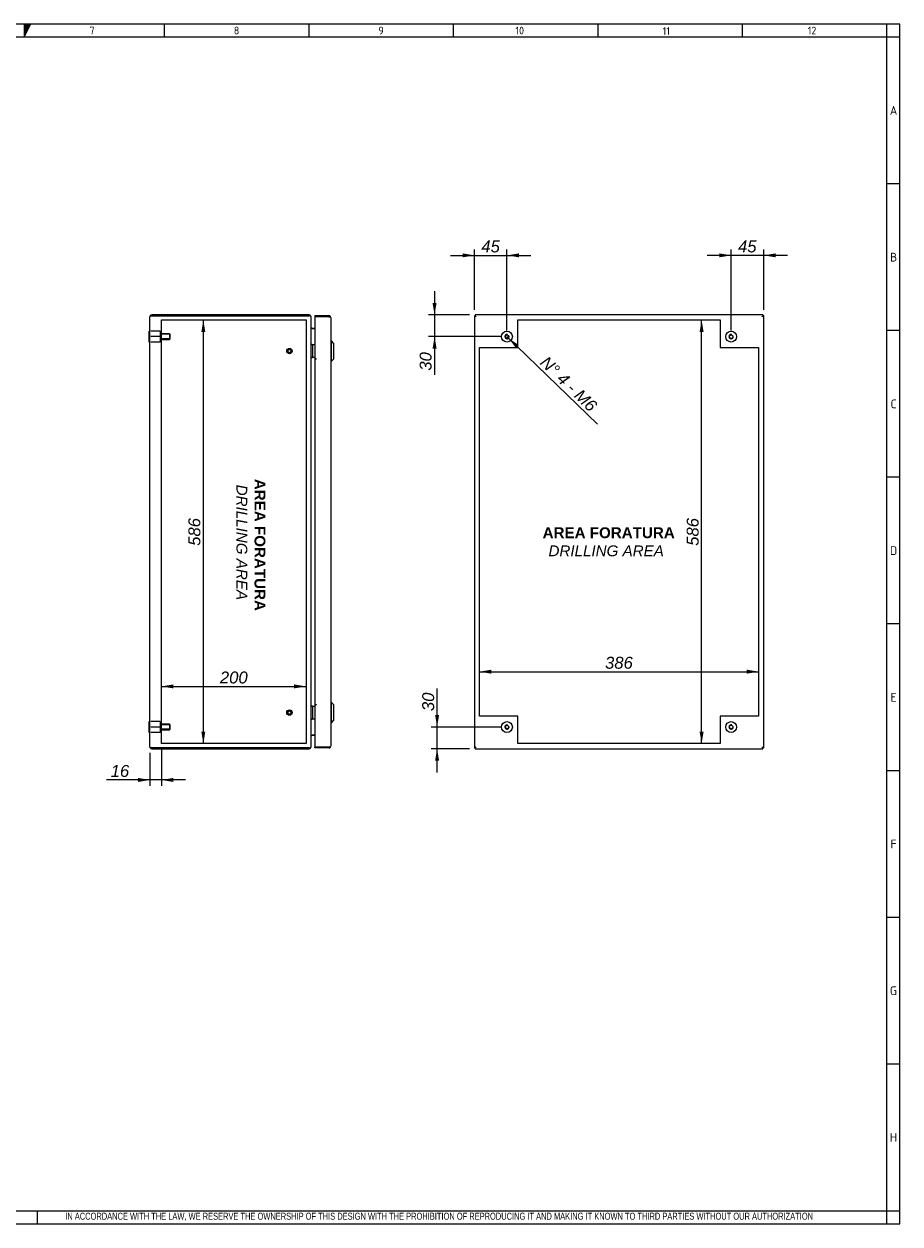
# Model space of a CAD drawing. Extents: x 6 to 412, y 11 to 288.
# Tile 3 of 3: x 210 to 412, y 11 to 288. Entities that reach past the tile are written whole.
import ezdxf
from ezdxf.enums import TextEntityAlignment as Align
from ezdxf.lldxf.tags import DXFTag

# ---------------------------------------------------------------- set-up
doc = ezdxf.new("R2010")
doc.units = 0
doc.layers.get('0').update_dxf_attribs({"linetype": 'CONTINUOUS'})
for name, color, linetype in [('_TRANSLATION', 7, 'CONTINUOUS'), ('AE00417_01', 7, 'CONTINUOUS'), ('AE00907_02', 7, 'CONTINUOUS'), ('C0000000', 7, 'CONTINUOUS'), ('C0000000_04', 7, 'CONTINUOUS'), ('C0000000_05', 7, 'CONTINUOUS'), ('C0000000_33', 7, 'CONTINUOUS'), ('C0000000_95', 7, 'CONTINUOUS'), ('DEFAULT', 7, 'CONTINUOUS'), ('SERRATURA_INF', 7, 'CONTINUOUS'), ('SERRATURA_SUP', 7, 'CONTINUOUS')]:
    doc.layers.add(name, color=color, linetype=linetype)
doc.styles.add('SEACAD_ARIAL', font='arial.ttf')
doc.styles.add('SEACAD_ARIALI', font='ariali.ttf')
tags = doc.linetypes.add('CENTER2', pattern=[28.575, 19.05, -3.175, 3.175, -3.175]).pattern_tags.tags
tags[10:11] = [DXFTag(74, 4), DXFTag(75, 0), DXFTag(340, '0'), DXFTag(46, 0.0), DXFTag(50, 0.0), DXFTag(44, 0.0), DXFTag(45, 0.0)]
tags[8:9] = [DXFTag(74, 4), DXFTag(75, 0), DXFTag(340, '0'), DXFTag(46, 0.0), DXFTag(50, 0.0), DXFTag(44, 0.0), DXFTag(45, 0.0)]
tags[6:7] = [DXFTag(74, 4), DXFTag(75, 0), DXFTag(340, '0'), DXFTag(46, 0.0), DXFTag(50, 0.0), DXFTag(44, 0.0), DXFTag(45, 0.0)]
tags[4:5] = [DXFTag(74, 4), DXFTag(75, 0), DXFTag(340, '0'), DXFTag(46, 0.0), DXFTag(50, 0.0), DXFTag(44, 0.0), DXFTag(45, 0.0)]
tags = doc.linetypes.add('HIDDEN2', pattern=[4.7625, 3.175, -1.5875]).pattern_tags.tags
tags[6:7] = [DXFTag(74, 4), DXFTag(75, 0), DXFTag(340, '0'), DXFTag(46, 0.0), DXFTag(50, 0.0), DXFTag(44, 0.0), DXFTag(45, 0.0)]
tags[4:5] = [DXFTag(74, 4), DXFTag(75, 0), DXFTag(340, '0'), DXFTag(46, 0.0), DXFTag(50, 0.0), DXFTag(44, 0.0), DXFTag(45, 0.0)]
doc.dimstyles.new('ISO', dxfattribs={"dimtxt": 2.75, "dimasz": 2.75, "dimexe": 1.375, "dimexo": 1.375, "dimgap": 0.6875, "dimtad": 1, "dimdec": 1, "dimlfac": 6, "dimtxsty": 'SEACAD_ARIAL', "dimsah": 1, "dimcen": 1.375, "dimadec": 1, "dimazin": 3, "dimtfac": 0.7, "dimtdec": 3, "dimtmove": 0, "dimatfit": 3})

# ---------------------------------------------------------------- blocks, each defined once
blk = doc.blocks.new('SE3')
at = {"layer": 'AE00417_01', "color": 7, "linetype": 'HIDDEN2'}
for centre, radius in [((271.36, 212.19), 0.625), ((271.36, 212.19), 0.5), ((271.36, 212.19), 0.417), ((271.36, 212.19), 0.375), ((271.36, 128.86), 0.625), ((271.36, 128.86), 0.5), ((271.36, 128.86), 0.417), ((271.36, 128.86), 0.375)]:
    blk.add_circle(centre, radius, dxfattribs=at)
for centre in [(271.36, 212.19), (271.36, 128.86)]:
    blk.add_arc(centre, 0.398, 75, 15, dxfattribs=at)
at = {"layer": 'AE00907_02', "color": 7, "linetype": 'CONTINUOUS'}
for p, q in [((240.22, 120.72), (240.2, 120.72)), ((246.85, 120.72), (240.22, 120.72)), ((246.85, 120.72), (240.22, 120.72)), ((246.88, 120.72), (246.85, 120.72))]:
    blk.add_line(p, q, dxfattribs=at)
at = {"layer": 'C0000000', "color": 7, "linetype": 'CONTINUOUS'}
for p, q in [((239.02, 214.27), (239.02, 216.77)), ((239.19, 216.77), (239.02, 216.77)), ((239.02, 214.27), (239.19, 214.27)), ((276.52, 213.69), (276.53, 213.69)), ((276.54, 213.69), (277.19, 213.69)), ((276.69, 213.52), (276.69, 210.86)), ((276.53, 210.69), (276.52, 210.69)), ((277.19, 210.69), (276.54, 210.69)), ((276.52, 130.36), (276.53, 130.36)), ((276.54, 130.36), (277.19, 130.36)), ((276.69, 130.19), (276.69, 127.52)), ((276.53, 127.36), (276.52, 127.36)), ((277.19, 127.36), (276.54, 127.36))]:
    blk.add_line(p, q, dxfattribs=at)
at = {"layer": 'C0000000', "color": 7, "linetype": 'HIDDEN2'}
for p, q in [((241.56, 216.77), (239.39, 216.77)), ((241.56, 216.77), (241.56, 215.52)), ((243.72, 216.19), (241.56, 216.19)), ((243.85, 216.06), (241.56, 216.06)), ((243.72, 216.19), (243.72, 214.86)), ((243.89, 216.02), (243.72, 216.19)), ((243.89, 215.02), (243.89, 216.02)), ((241.56, 215.52), (239.39, 215.52)), ((241.56, 214.27), (239.39, 214.27)), ((241.56, 215.52), (241.56, 214.27)), ((243.85, 214.99), (241.56, 214.99)), ((241.56, 214.86), (243.72, 214.86)), ((243.72, 214.86), (243.89, 215.02))]:
    blk.add_line(p, q, dxfattribs=at)
at = {"layer": 'C0000000', "color": 7, "linetype": 'CONTINUOUS'}
for centre, start, end in [((276.52, 213.52), 90, 180), ((276.52, 210.86), 180, 270), ((276.52, 130.19), 90, 180), ((276.52, 127.52), 180, 270)]:
    blk.add_arc(centre, 0.167, start, end, dxfattribs=at)
for points in [[(276.69, 213.52), (276.69, 213.69), (276.53, 213.69)], [(276.53, 210.69), (276.69, 210.69), (276.69, 210.86)], [(276.69, 130.19), (276.69, 130.36), (276.53, 130.36)], [(276.53, 127.36), (276.69, 127.36), (276.69, 127.52)]]:
    blk.add_rational_spline(points, [1, 0.707106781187, 1], degree=2, dxfattribs=at)
at = {"layer": 'C0000000_04', "color": 7, "linetype": 'HIDDEN2'}
for p, q in [((241.56, 126.77), (239.39, 126.77)), ((241.56, 125.52), (239.39, 125.52)), ((241.56, 126.77), (241.56, 125.52)), ((243.72, 126.19), (241.56, 126.19)), ((243.85, 126.06), (241.56, 126.06)), ((241.56, 125.52), (241.56, 124.27)), ((243.85, 124.99), (241.56, 124.99)), ((241.56, 124.86), (243.72, 124.86)), ((243.72, 126.19), (243.72, 124.86)), ((243.89, 126.02), (243.72, 126.19)), ((243.72, 124.86), (243.89, 125.02)), ((243.89, 125.02), (243.89, 126.02)), ((241.56, 124.27), (239.39, 124.27))]:
    blk.add_line(p, q, dxfattribs=at)
at = {"layer": 'C0000000_05', "color": 7, "linetype": 'CONTINUOUS'}
for p, q in [((239.02, 124.27), (239.02, 126.77)), ((239.19, 126.77), (239.02, 126.77)), ((239.02, 124.27), (239.19, 124.27))]:
    blk.add_line(p, q, dxfattribs=at)
at = {"layer": 'C0000000_33', "color": 7, "linetype": 'CONTINUOUS'}
for p, q in [((277.19, 220.36), (277.19, 220.16)), ((277.19, 220.36), (280.44, 220.36)), ((277.19, 220.16), (280.44, 220.16)), ((277.39, 220.12), (277.19, 220.12)), ((277.19, 220.12), (277.19, 210.39)), ((277.39, 220.16), (278.81, 220.16)), ((280.44, 220.12), (277.39, 220.12)), ((278.81, 220.16), (279.31, 220.16)), ((279.31, 220.16), (279.31, 220.12)), ((280.44, 220.36), (280.44, 220.16)), ((280.8, 220.16), (280.44, 220.16)), ((280.44, 220.12), (280.8, 220.12)), ((280.86, 219.94), (280.86, 121.11)), ((277.39, 210.39), (277.19, 210.39)), ((277.53, 210.36), (277.2, 210.36)), ((277.2, 210.36), (277.2, 130.69)), ((277.53, 210.39), (277.39, 210.39)), ((277.53, 210.39), (277.53, 210.36)), ((277.53, 210.36), (277.53, 210.36)), ((277.39, 130.66), (277.19, 130.66)), ((277.19, 130.66), (277.19, 120.92)), ((277.2, 130.69), (277.53, 130.69)), ((277.39, 130.66), (277.53, 130.66)), ((277.53, 130.69), (277.53, 130.69)), ((277.53, 130.69), (277.53, 130.66)), ((277.39, 120.92), (277.19, 120.92)), ((277.19, 120.69), (277.19, 120.89)), ((280.44, 120.89), (277.19, 120.89)), ((280.44, 120.69), (277.19, 120.69)), ((277.39, 120.92), (280.44, 120.92)), ((277.39, 120.89), (278.81, 120.89)), ((279.31, 120.89), (278.81, 120.89)), ((279.31, 120.92), (279.31, 120.89)), ((280.44, 120.92), (280.8, 120.92)), ((280.8, 120.89), (280.44, 120.89)), ((280.44, 120.69), (280.44, 120.89))]:
    blk.add_line(p, q, dxfattribs=at)
for centre, radius, start, end in [((277.39, 220.16), 0.2, 179.9047, 189.4813), ((277.39, 220.16), 0.000333, 90, 270), ((280.44, 219.94), 0.417, 31.3323, 90), ((280.44, 219.94), 0.217, 57.7958, 90), ((280.44, 219.94), 0.417, 0, 31.3323), ((277.39, 120.89), 0.2, 170.5187, 180.0953), ((277.39, 120.89), 0.000333, 90, 270), ((280.44, 121.11), 0.217, 270, 302.2042), ((280.44, 121.11), 0.417, 270, 328.6677), ((280.44, 121.11), 0.417, 328.6677, 0)]:
    blk.add_arc(centre, radius, start, end, dxfattribs=at)
for centre, start_param, end_param in [((280.44, 219.94), 3.141593, 3.688444), ((280.44, 121.11), 2.594742, 3.141593)]:
    blk.add_ellipse(centre, major_axis=(-0.417, 0), ratio=0.846154, start_param=start_param, end_param=end_param, dxfattribs=at)
at = {"layer": 'C0000000_95', "color": 7, "linetype": 'CONTINUOUS'}
for p, q in [((239.19, 120.94), (239.19, 220.11)), ((239.61, 220.32), (239.25, 220.32)), ((239.25, 220.32), (239.61, 220.32)), ((275.94, 220.52), (239.61, 220.52)), ((239.61, 220.32), (275.94, 220.32)), ((275.94, 220.32), (239.61, 220.32)), ((276.36, 120.94), (276.36, 220.11)), ((276.36, 220.11), (276.36, 220.11)), ((276.57, 217.39), (276.36, 217.39)), ((276.57, 217.39), (277.19, 217.39)), ((277.19, 217.39), (276.57, 217.39)), ((276.36, 123.66), (276.57, 123.66)), ((277.19, 123.66), (276.57, 123.66)), ((276.57, 123.66), (277.19, 123.66)), ((239.61, 120.73), (239.25, 120.73)), ((239.25, 120.72), (239.61, 120.72)), ((275.94, 120.73), (239.61, 120.73)), ((239.61, 120.72), (240.2, 120.72)), ((239.61, 120.52), (275.94, 120.52)), ((246.88, 120.72), (275.94, 120.72)), ((276.36, 120.94), (276.36, 120.94))]:
    blk.add_line(p, q, dxfattribs=at)
at = {"layer": 'C0000000_95', "color": 7, "linetype": 'CENTER2'}
for p, q in [((241.86, 121.69), (241.86, 219.36)), ((241.86, 219.36), (275.19, 219.36)), ((275.19, 219.36), (275.19, 121.69)), ((275.19, 121.69), (241.86, 121.69))]:
    blk.add_line(p, q, dxfattribs=at)
at = {"layer": 'C0000000_95', "color": 7, "linetype": 'CONTINUOUS'}
for centre, radius, start, end in [((239.61, 220.11), 0.417, 148.6677, 180), ((239.61, 220.11), 0.417, 90, 148.6677), ((275.94, 220.11), 0.417, 0, 90), ((276.57, 217.61), 0.217, 180, 270), ((276.57, 123.44), 0.217, 90, 180), ((239.61, 120.94), 0.417, 180, 211.3323), ((239.61, 120.94), 0.417, 211.3323, 270), ((275.94, 120.94), 0.417, 270, 360)]:
    blk.add_arc(centre, radius, start, end, dxfattribs=at)
for centre, major_axis, ratio, start_param, end_param in [((239.61, 220.11), (0.417, 0), 0.997824, 2.594742, 3.141593), ((275.94, 220.11), (-0.417, 0), 0.52, 3.141593, 4.712389), ((239.61, 120.94), (0.417, 0), 0.997824, 3.141593, 3.688444), ((275.94, 120.94), (0.417, 0), 0.52, 4.712389, 6.283185)]:
    blk.add_ellipse(centre, major_axis=major_axis, ratio=ratio, start_param=start_param, end_param=end_param, dxfattribs=at)
at = {"layer": 'SERRATURA_INF', "color": 7, "linetype": 'CONTINUOUS'}
for p, q in [((281.02, 131.19), (280.86, 131.19)), ((281.02, 126.52), (281.02, 131.19)), ((281.52, 130.69), (281.02, 131.19)), ((281.52, 130.69), (281.52, 127.02)), ((280.86, 126.52), (281.02, 126.52)), ((281.02, 126.52), (281.52, 127.02))]:
    blk.add_line(p, q, dxfattribs=at)
at = {"layer": 'SERRATURA_SUP', "color": 7, "linetype": 'CONTINUOUS'}
for p, q in [((281.02, 214.52), (280.86, 214.52)), ((281.02, 209.86), (281.02, 214.52)), ((281.52, 214.02), (281.02, 214.52)), ((281.52, 214.02), (281.52, 210.36)), ((281.02, 209.86), (281.52, 210.36)), ((280.86, 209.86), (281.02, 209.86))]:
    blk.add_line(p, q, dxfattribs=at)
blk = doc.blocks.new('SE4')
at = {"layer": 'AE00907_02', "color": 7, "linetype": 'CONTINUOUS'}
blk.add_line((380.47, 120.72), (380.47, 120.72), dxfattribs=at)
blk.add_line((380.47, 120.72), (380.47, 120.72), dxfattribs=at)
blk.add_line((380.47, 120.72), (380.47, 120.72), dxfattribs=at)
at = {"layer": 'C0000000', "color": 7, "linetype": 'CONTINUOUS'}
for radius in [1.25, 0.41]:
    blk.add_circle((373.17, 215.52), radius, dxfattribs=at)
blk.add_arc((373.17, 215.52), 0.5, 75, 15, dxfattribs=at)
at = {"layer": 'C0000000_05', "color": 7, "linetype": 'CONTINUOUS'}
for centre, radius in [((321.5, 215.52), 1.25), ((321.5, 215.52), 0.41), ((321.5, 125.52), 1.25), ((321.5, 125.52), 0.41), ((373.17, 125.52), 1.25), ((373.17, 125.52), 0.41)]:
    blk.add_circle(centre, radius, dxfattribs=at)
for centre in [(321.5, 215.52), (321.5, 125.52), (373.17, 125.52)]:
    blk.add_arc(centre, 0.5, 75, 15, dxfattribs=at)
at = {"layer": 'C0000000_33', "color": 7, "linetype": 'CONTINUOUS'}
for p, q in [((314.07, 220.36), (314.07, 220.32)), ((314.2, 220.36), (314.07, 220.36)), ((314.37, 220.16), (314.37, 220.16)), ((314.4, 220.12), (314.4, 220.12)), ((380.27, 220.12), (380.27, 220.12)), ((380.3, 220.16), (380.3, 220.16)), ((380.6, 220.36), (380.47, 220.36)), ((380.6, 220.36), (380.6, 220.32)), ((314.07, 120.69), (314.07, 120.73)), ((314.07, 120.69), (314.2, 120.69)), ((314.37, 120.89), (314.37, 120.89)), ((314.4, 120.93), (314.4, 120.93)), ((380.27, 120.93), (380.27, 120.93)), ((380.3, 120.89), (380.3, 120.89)), ((380.47, 120.69), (380.6, 120.69)), ((380.6, 120.69), (380.6, 120.73))]:
    blk.add_line(p, q, dxfattribs=at)
at = {"layer": 'C0000000_95', "color": 7, "linetype": 'CONTINUOUS'}
for p, q in [((314, 220.32), (314, 120.73)), ((314, 220.32), (314.2, 220.32)), ((314.2, 220.52), (314.2, 220.32)), ((380.47, 220.52), (314.2, 220.52)), ((314.2, 220.32), (314.42, 220.11)), ((314.2, 220.32), (314.42, 220.11)), ((380.47, 220.32), (380.25, 220.11)), ((380.47, 220.32), (380.25, 220.11)), ((380.47, 220.52), (380.47, 220.32)), ((380.67, 220.32), (380.47, 220.32)), ((380.67, 120.73), (380.67, 220.32)), ((314, 120.73), (314.2, 120.73)), ((314.2, 120.72), (314.42, 120.94)), ((314.2, 120.73), (314.42, 120.94)), ((314.2, 120.52), (314.2, 120.72)), ((314.2, 120.52), (380.47, 120.52)), ((380.47, 120.73), (380.25, 120.94)), ((380.47, 120.72), (380.25, 120.94)), ((380.67, 120.73), (380.47, 120.73)), ((380.47, 120.52), (380.47, 120.72))]:
    blk.add_line(p, q, dxfattribs=at)
at = {"layer": 'C0000000_95', "color": 7, "linetype": 'CENTER2'}
for p, q in [((324, 213.02), (324, 219.36)), ((324, 219.36), (370.67, 219.36)), ((370.67, 219.36), (370.67, 213.02)), ((315.17, 128.02), (315.17, 213.02)), ((315.17, 213.02), (324, 213.02)), ((370.67, 213.02), (379.5, 213.02)), ((379.5, 213.02), (379.5, 128.02)), ((324, 128.02), (315.17, 128.02)), ((324, 121.69), (324, 128.02)), ((379.5, 128.02), (370.67, 128.02)), ((370.67, 128.02), (370.67, 121.69)), ((370.67, 121.69), (324, 121.69))]:
    blk.add_line(p, q, dxfattribs=at)
blk = doc.blocks.new('DMBLK829')
at = {"layer": '_TRANSLATION', "linetype": 'CONTINUOUS'}
for points in [[(236.44, 112.86), (239.19, 113.32), (236.44, 113.78)], [(244.61, 112.86), (244.61, 113.78), (241.86, 113.32)]]:
    blk.add_hatch(color=7, dxfattribs=at).paths.add_polyline_path(points)
at = {"layer": '_TRANSLATION', "color": 7, "linetype": 'CONTINUOUS'}
for p, q in [((239.19, 119.57), (239.19, 111.95)), ((241.86, 120.32), (241.86, 111.95)), ((247.36, 113.32), (229.19, 113.32))]:
    blk.add_line(p, q, dxfattribs=at)
at = {"layer": '_TRANSLATION', "color": 7, "linetype": 'CONTINUOUS', "style": 'SEACAD_ARIALI'}
blk.add_text('16', height=2.75, dxfattribs=at).set_placement((230.15, 116.76), align=Align.TOP_LEFT)
blk = doc.blocks.new('DMBLK830')
at = {"layer": '_TRANSLATION', "linetype": 'CONTINUOUS'}
for points in [[(244.61, 135.34), (241.86, 134.88), (244.61, 134.43)], [(272.44, 135.34), (272.44, 134.43), (275.19, 134.88)]]:
    blk.add_hatch(color=7, dxfattribs=at).paths.add_polyline_path(points)
at = {"layer": '_TRANSLATION', "color": 7, "linetype": 'CONTINUOUS'}
blk.add_line((241.86, 134.88), (275.19, 134.88), dxfattribs=at)
at = {"layer": '_TRANSLATION', "color": 7, "linetype": 'CONTINUOUS', "style": 'SEACAD_ARIALI'}
blk.add_text('200', height=2.75, dxfattribs=at).set_placement((255.32, 138.32), align=Align.TOP_LEFT)
blk = doc.blocks.new('DMBLK831')
at = {"layer": '_TRANSLATION', "linetype": 'CONTINUOUS'}
for points in [[(251.96, 216.61), (251.51, 219.36), (251.05, 216.61)], [(251.96, 124.44), (251.05, 124.44), (251.51, 121.69)]]:
    blk.add_hatch(color=7, dxfattribs=at).paths.add_polyline_path(points)
at = {"layer": '_TRANSLATION', "color": 7, "linetype": 'CONTINUOUS'}
blk.add_line((251.51, 121.69), (251.51, 219.36), dxfattribs=at)
at = {"layer": '_TRANSLATION', "color": 7, "linetype": 'CONTINUOUS', "style": 'SEACAD_ARIALI'}
blk.add_text('586', height=2.75, rotation=90, dxfattribs=at).set_placement((248.07, 167.29), align=Align.TOP_LEFT)
blk = doc.blocks.new('DMBLK832')
at = {"layer": '_TRANSLATION', "linetype": 'CONTINUOUS'}
for points in [[(365.91, 216.61), (366.82, 216.61), (366.37, 219.36)], [(365.91, 124.44), (366.37, 121.69), (366.82, 124.44)]]:
    blk.add_hatch(color=7, dxfattribs=at).paths.add_polyline_path(points)
at = {"layer": '_TRANSLATION', "color": 7, "linetype": 'CONTINUOUS'}
blk.add_line((366.37, 121.69), (366.37, 219.36), dxfattribs=at)
at = {"layer": '_TRANSLATION', "color": 7, "linetype": 'CONTINUOUS', "style": 'SEACAD_ARIALI'}
blk.add_text('586', height=2.75, rotation=90, dxfattribs=at).set_placement((362.93, 167.29), align=Align.TOP_LEFT)
blk = doc.blocks.new('DMBLK833')
at = {"layer": '_TRANSLATION', "linetype": 'CONTINUOUS'}
for points in [[(317.92, 138.74), (315.17, 138.28), (317.92, 137.82)], [(376.75, 138.74), (376.75, 137.82), (379.5, 138.28)]]:
    blk.add_hatch(color=7, dxfattribs=at).paths.add_polyline_path(points)
at = {"layer": '_TRANSLATION', "color": 7, "linetype": 'CONTINUOUS'}
blk.add_line((315.17, 138.28), (379.5, 138.28), dxfattribs=at)
at = {"layer": '_TRANSLATION', "color": 7, "linetype": 'CONTINUOUS', "style": 'SEACAD_ARIALI'}
blk.add_text('386', height=2.75, dxfattribs=at).set_placement((344.1, 141.71), align=Align.TOP_LEFT)
blk = doc.blocks.new('DMBLK834')
at = {"layer": '_TRANSLATION', "linetype": 'CONTINUOUS'}
for points in [[(311.25, 234.71), (311.25, 233.8), (314, 234.25)], [(324.25, 234.71), (321.5, 234.25), (324.25, 233.8)]]:
    blk.add_hatch(color=7, dxfattribs=at).paths.add_polyline_path(points)
at = {"layer": '_TRANSLATION', "color": 7, "linetype": 'CONTINUOUS'}
for p, q in [((314, 221.7), (314, 235.63)), ((321.5, 216.9), (321.5, 235.63)), ((308.5, 234.25), (327, 234.25))]:
    blk.add_line(p, q, dxfattribs=at)
at = {"layer": '_TRANSLATION', "color": 7, "linetype": 'CONTINUOUS', "style": 'SEACAD_ARIALI'}
blk.add_text('45', height=2.75, dxfattribs=at).set_placement((315.58, 237.69), align=Align.TOP_LEFT)
blk = doc.blocks.new('DMBLK835')
at = {"layer": '_TRANSLATION', "linetype": 'CONTINUOUS'}
for points in [[(370.42, 234.71), (370.42, 233.8), (373.17, 234.25)], [(383.42, 234.71), (380.67, 234.25), (383.42, 233.8)]]:
    blk.add_hatch(color=7, dxfattribs=at).paths.add_polyline_path(points)
at = {"layer": '_TRANSLATION', "color": 7, "linetype": 'CONTINUOUS'}
for p, q in [((373.17, 216.9), (373.17, 235.63)), ((380.67, 221.7), (380.67, 235.63)), ((386.17, 234.25), (367.67, 234.25))]:
    blk.add_line(p, q, dxfattribs=at)
at = {"layer": '_TRANSLATION', "color": 7, "linetype": 'CONTINUOUS', "style": 'SEACAD_ARIALI'}
blk.add_text('45', height=2.75, dxfattribs=at).set_placement((374.75, 237.69), align=Align.TOP_LEFT)
blk = doc.blocks.new('DMBLK836')
at = {"layer": '_TRANSLATION', "linetype": 'CONTINUOUS'}
for points in [[(304.35, 223.27), (304.81, 220.52), (305.27, 223.27)], [(304.35, 212.77), (305.27, 212.77), (304.81, 215.52)]]:
    blk.add_hatch(color=7, dxfattribs=at).paths.add_polyline_path(points)
at = {"layer": '_TRANSLATION', "color": 7, "linetype": 'CONTINUOUS'}
for p, q in [((304.81, 226.02), (304.81, 206.7)), ((312.83, 220.52), (303.44, 220.52)), ((320.13, 215.52), (303.44, 215.52))]:
    blk.add_line(p, q, dxfattribs=at)
at = {"layer": '_TRANSLATION', "color": 7, "linetype": 'CONTINUOUS', "style": 'SEACAD_ARIALI'}
blk.add_text('30', height=2.75, rotation=90, dxfattribs=at).set_placement((301.37, 207.66), align=Align.TOP_LEFT)
blk = doc.blocks.new('DMBLK837')
at = {"layer": '_TRANSLATION', "linetype": 'CONTINUOUS'}
for points in [[(304.94, 128.27), (305.4, 125.52), (305.85, 128.27)], [(304.94, 117.77), (305.85, 117.77), (305.4, 120.52)]]:
    blk.add_hatch(color=7, dxfattribs=at).paths.add_polyline_path(points)
at = {"layer": '_TRANSLATION', "color": 7, "linetype": 'CONTINUOUS'}
for p, q in [((305.4, 115.02), (305.4, 134.43)), ((320.13, 125.52), (304.02, 125.52)), ((312.83, 120.52), (304.02, 120.52))]:
    blk.add_line(p, q, dxfattribs=at)
at = {"layer": '_TRANSLATION', "color": 7, "linetype": 'CONTINUOUS', "style": 'SEACAD_ARIALI'}
blk.add_text('30', height=2.75, rotation=90, dxfattribs=at).set_placement((301.96, 129.19), align=Align.TOP_LEFT)
blk = doc.blocks.new('DMBLK838')
at = {"layer": '_TRANSLATION', "linetype": 'CONTINUOUS'}
blk.add_hatch(color=7, dxfattribs=at).paths.add_polyline_path([(324.16, 213.59), (321.86, 215.18), (323.52, 212.94)])
at = {"layer": '_TRANSLATION', "color": 7, "linetype": 'CONTINUOUS'}
blk.add_line((321.5, 215.52), (342.34, 195.36), dxfattribs=at)
at = {"layer": '_TRANSLATION', "color": 7, "linetype": 'CONTINUOUS', "style": 'SEACAD_ARIALI'}
blk.add_text('N° 4 - M6', height=2.75, rotation=315.9326, dxfattribs=at).set_placement((330.84, 211.27), align=Align.TOP_LEFT)

msp = doc.modelspace()

# ---------------------------------------------------------------- hatches: boundary and pattern name
at = {"linetype": 'CONTINUOUS'}
msp.add_hatch(color=7, dxfattribs=at).paths.add_polyline_path([(210.173, 287.588), (210.173, 284.56), (211.687, 287.588)])

# ---------------------------------------------------------------- linework, layer by layer
at = {"color": 7, "linetype": 'CONTINUOUS'}
for p, q in [((412.092, 287.588), (6.234, 287.588)), ((242.48, 287.588), (242.48, 284.56)), ((275.797, 287.588), (275.797, 284.56)), ((309.113, 287.588), (309.113, 284.56)), ((342.43, 287.588), (342.43, 284.56)), ((375.747, 287.588), (375.747, 284.56)), ((412.092, 10.959), (412.092, 287.588)), ((412.092, 250.738), (409.063, 250.738)), ((412.092, 216.917), (409.063, 216.917)), ((412.092, 183.095), (409.063, 183.095)), ((412.092, 149.274), (409.063, 149.274)), ((412.092, 115.452), (409.063, 115.452)), ((412.092, 81.631), (409.063, 81.631)), ((412.092, 47.809), (409.063, 47.809)), ((213.272, 10.954), (213.272, 13.983)), ((6.234, 10.959), (412.092, 10.959))]:
    msp.add_line(p, q, dxfattribs=at)
msp.add_lwpolyline([(210.173, 287.588), (210.173, 284.56), (211.687, 287.588), (210.173, 287.588)], dxfattribs=at)
at = {"layer": 'DEFAULT', "color": 7, "linetype": 'CONTINUOUS'}
for p, q in [((409.063, 10.959), (409.063, 287.588)), ((412.092, 284.56), (6.234, 284.56)), ((6.234, 13.988), (412.092, 13.988))]:
    msp.add_line(p, q, dxfattribs=at)

# ---------------------------------------------------------------- block references
at = {"layer": '_TRANSLATION'}
for name in ['SE3', 'SE4']:
    msp.add_blockref(name, (0, 0), dxfattribs=at)

# ---------------------------------------------------------------- texts
for s, insert, char_height, width, attachment_point in [('{\\fSolid Edge ANSI|b0||i0||c0|p34;\\C7;\\H1.766793;\\W1.;7}', (225.852, 285.196), 1.76679, 1.98765, 8), ('{\\fSolid Edge ANSI|b0||i0||c0|p34;\\C7;\\H1.766793;\\W1.;8}', (259.168, 285.196), 1.76679, 1.98765, 8), ('{\\fSolid Edge ANSI|b0||i0||c0|p34;\\C7;\\H1.766793;\\W1.;9}', (292.485, 285.196), 1.76679, 1.98765, 8), ('{\\fSolid Edge ANSI|b0||i0||c0|p34;\\C7;\\H1.766793;\\W1.;10}', (324.438, 285.196), 1.76679, 11.1986, 8), ('{\\fSolid Edge ANSI|b0||i0||c0|p34;\\C7;\\H1.766793;\\W1.;11}', (358.218, 285.073), 1.76679, 10.09104, 8), ('{\\fSolid Edge ANSI|b0||i0||c0|p34;\\C7;\\H1.766793;\\W1.;12}', (391.814, 285.196), 1.76679, 8.86043, 8), ('{\\fSolid Edge ANSI|b0||i0||c0|p34;\\C7;\\H2.019192;\\W1.;A}', (410.612, 266.645), 2.01919, 2.2716, 8), ('{\\fSolid Edge ANSI|b0||i0||c0|p34;\\C7;\\H2.019192;\\W1.;B}', (410.616, 232.824), 2.01919, 2.524, 8), ('{\\fSolid Edge ANSI|b0||i0||c0|p34;\\C7;\\H2.019192;\\W1.;C}', (410.614, 199.002), 2.01919, 2.3978, 8), ('{\\fSolid Edge ANSI|b0||i0||c0|p34;\\C7;\\H2.019192;\\W1.;D}', (410.616, 165.181), 2.01919, 2.524, 8), ('{\\fSolid Edge ANSI|b0||i0||c0|p34;\\C7;\\H2.019192;\\W1.;E}', (410.614, 131.359), 2.01919, 2.3978, 8), ('{\\fSolid Edge ANSI|b0||i0||c0|p34;\\C7;\\H2.019192;\\W1.;F}', (410.612, 97.538), 2.01919, 2.2716, 8), ('{\\fSolid Edge ANSI|b0||i0||c0|p34;\\C7;\\H2.019192;\\W1.;G}', (410.586, 63.716), 2.01919, 2.5871, 8), ('{\\fSolid Edge ANSI|b0||i0||c0|p34;\\C7;\\H2.019192;\\W1.;H}', (410.588, 29.895), 2.01919, 2.7133, 8), ('{\\fArial Narrow|b0||i0||c0|p34;\\C7;\\H1.6;\\W0.94;IN ACCORDANCE WITH THE LAW, WE RESERVE THE OWNERSHIP OF THIS DESIGN WITH THE PROHIBITION OF REPRODUCING IT AND MAKING IT KNOWN TO THIRD PARTIES WITHOUT OUR AUTHORIZATION}', (219.688, 11.652), 1.6, 181.99571, 7)]:
    msp.add_mtext(s, dxfattribs=dict(insert=insert, char_height=char_height, width=width, attachment_point=attachment_point))
at = {"layer": '_TRANSLATION', "insert": (262.454, 168.094), "char_height": 3, "width": 34.96354, "attachment_point": 5, "rotation": 270}
msp.add_mtext('{\\fArial|b0||i0||c0|p34;\\C7;\\H3.;\\W1.; }{\\fArial|b1||i0||c0|p34;\\C7;\\H2.5;\\W1.;AREA FORATURA \\P}{\\fArial|b0||i1||c0|p34;\\C7;\\H2.5;\\W1.;DRILLING AREA}', dxfattribs=at)
at = {"layer": '_TRANSLATION', "insert": (344.363, 168.206), "char_height": 3, "width": 34.96354, "attachment_point": 5}
msp.add_mtext('{\\fArial|b0||i0||c0|p34;\\C7;\\H3.;\\W1.; }{\\fArial|b1||i0||c0|p34;\\C7;\\H2.5;\\W1.;AREA FORATURA \\P}{\\fArial|b0||i1||c0|p34;\\C7;\\H2.5;\\W1.;DRILLING AREA}', dxfattribs=at)

# ---------------------------------------------------------------- dimensions: what is measured, and where the dimension line sits
at = {"layer": '_TRANSLATION', "color": 7, "linetype": 'CONTINUOUS'}
for base, p1, p2, picture, middle in [((321.503, 234.254), (314.003, 220.324), (321.503, 215.525), 'DMBLK834', (317.753, 234.254)), ((373.169, 234.254), (380.669, 220.324), (373.169, 215.525), 'DMBLK835', (376.919, 234.254)), ((239.19, 113.32), (241.857, 121.691), (239.19, 120.941), 'DMBLK829', (235.456, 113.32))]:
    dim = msp.add_linear_dim(base=base, p1=p1, p2=p2, text='\\A1;<>', dimstyle='ISO', dxfattribs=at)
    dim.commit()
    dim.dimension.update_dxf_attribs({"geometry": picture, "text_midpoint": middle, "dimtype": 160})
for base, p1, p2, angle, picture, middle, dimtype in [((304.81, 215.525), (314.203, 220.525), (321.503, 215.525), 90, 'DMBLK836', (304.81, 212.905), 160), ((251.505, 121.691), (241.857, 121.691), (241.857, 219.358), 90, 'DMBLK831', (251.505, 170.525), 161), ((366.365, 121.691), (370.669, 121.691), (370.669, 219.358), 90, 'DMBLK832', (366.365, 170.525), 161), ((315.169, 138.277), (315.169, 128.025), (379.503, 128.025), 0, 'DMBLK833', (347.336, 138.277), 161), ((241.857, 134.884), (241.857, 121.691), (275.19, 121.691), 0, 'DMBLK830', (258.524, 134.884), 161), ((305.396, 125.525), (314.203, 120.525), (321.503, 125.525), 90, 'DMBLK837', (305.396, 128.229), 160)]:
    dim = msp.add_linear_dim(base=base, p1=p1, p2=p2, angle=angle, text='\\A1;<>', dimstyle='ISO', dxfattribs=at)
    dim.commit()
    dim.dimension.update_dxf_attribs({"geometry": picture, "text_midpoint": middle, "dimtype": dimtype})
dim = msp.add_radius_dim(center=(321.503, 215.525), mpoint=(321.862, 215.177), text='\\A1;N° 4 - M6 {}', dimstyle='ISO', override={"dimtolj": 1}, dxfattribs=at)
dim.commit()
dim.dimension.update_dxf_attribs({"geometry": 'DMBLK838', "text_midpoint": (327.757, 209.471), "dimtype": 164})

doc.saveas('drawing.dxf')
